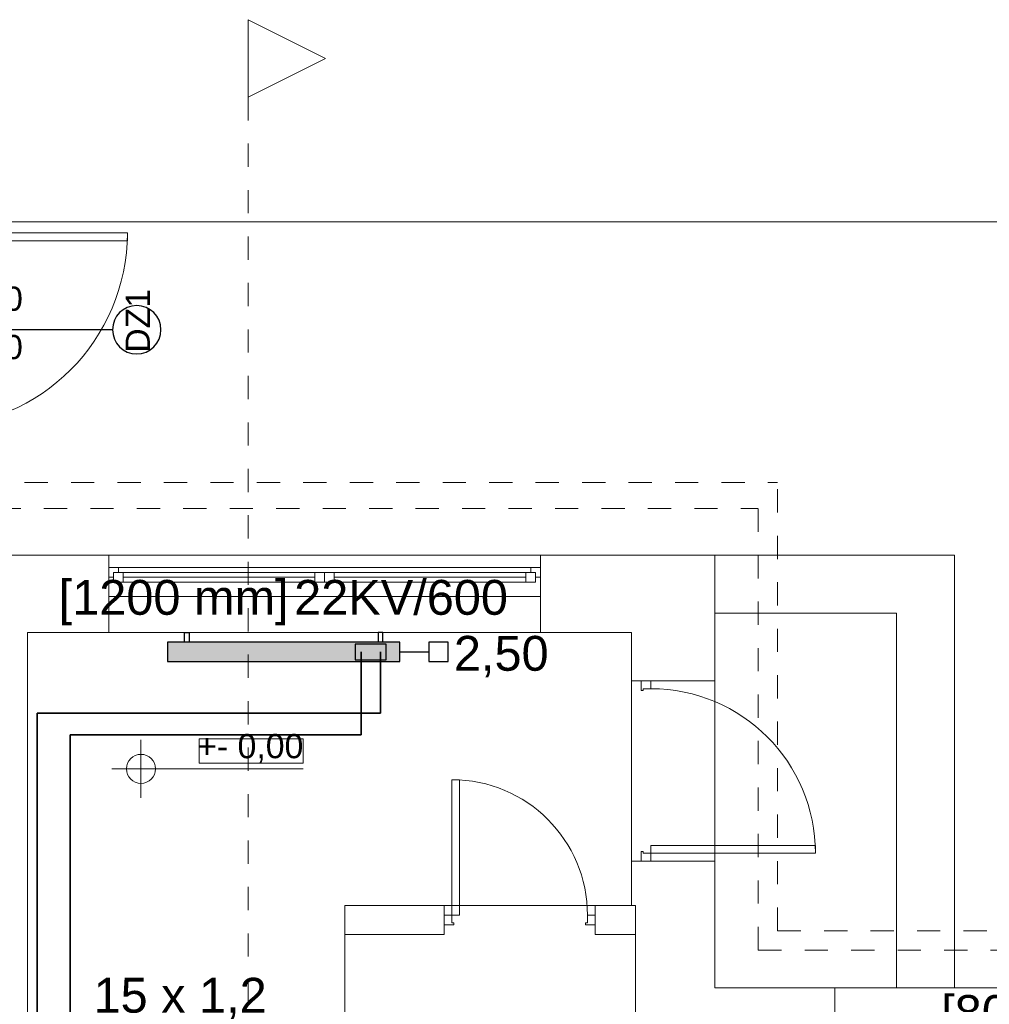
# Model space of a CAD drawing. Header units: millimetres. Extents: x 204754 to 495640, y -178579 to -98814.
# Tile 53 of 179: x 221557 to 226566, y -126580 to -121494. Entities that reach past the tile are written whole.
import ezdxf
from ezdxf.enums import TextEntityAlignment as Align
from ezdxf.lldxf.tags import DXFTag

# ---------------------------------------------------------------- set-up
doc = ezdxf.new("R2010")
doc.units = ezdxf.units.MM
doc.header["$MEASUREMENT"] = 0
doc.linetypes.add('Przerywana', pattern=[240, 120, -120])
doc.layers.get('0').update_dxf_attribs({"color": 252, "lineweight": 5})
for name, color, linetype, lineweight in [('840-G Znaczniki ogólne_Nr_pióra__3', 252, 'Continuous', 5), ('IS_Powrót', 5, 'DASH', 35), ('IS_Text_Armatury_Therm', 7, 'Continuous', 35), ('IS_Zasilanie', 1, 'SOLID', 35), ('Nowe_220-A Ściany_Nr_pióra__103', 252, 'Continuous', 5), ('Nowe_220-A Ściany_Nr_pióra__112', 252, 'Continuous', 5), ('Nowe_220-A Ściany_Nr_pióra__41', 252, 'Continuous', 5), ('Nowe_299-A Wymiary Opisy_Nr_pióra__29', 252, 'Continuous', 5), ('Nowe_299-A Wymiary Opisy_Nr_pióra__73', 252, 'Continuous', 5), ('Nowe_Drzwi ARCHICAD_Nr_pióra__63', 252, 'Continuous', 5), ('Nowe_Drzwi ARCHICAD_Nr_pióra__83', 252, 'Continuous', 5), ('Nowe_Nowe_220(1)-A Ściany zewnętrzne_Nr_pióra__103', 252, 'Continuous', 5), ('Nowe_Nowe_220(1)-A Ściany zewnętrzne_Nr_pióra__23', 252, 'Continuous', 5), ('Nowe_Nowe_220(1)-A Ściany zewnętrzne_Nr_pióra__57', 252, 'Continuous', 5), ('Nowe_Okna ARCHICADa_Nr_pióra__112', 252, 'Continuous', 5), ('Nowe_Okna ARCHICADa_Nr_pióra__23', 252, 'Continuous', 5), ('Nowe_Okna ARCHICADa_Nr_pióra__3', 252, 'Continuous', 5), ('Nowe_Znaczniki drzwi ARCHICADa', 252, 'Continuous', 5), ('Nowe_Znaczniki drzwi ARCHICADa_Nr_pióra__111', 252, 'Continuous', 5), ('Nowe_Znaczniki drzwi ARCHICADa_Nr_pióra__141', 252, 'Continuous', 5)]:
    doc.layers.add(name, color=color, linetype=linetype, lineweight=lineweight)
for name, color, linetype in [('IS_Armatura_podłączeniowa_grz._dolnozas.', 7, 'SOLID'), ('IS_Armatura_Therm', 7, 'SOLID'), ('IS_Grzejniki_Plan_rzut', 7, 'SOLID'), ('IS_Opisy_działek_Therm', 7, 'SOLID'), ('IS_Text_Odbiornikow_Therm', 7, 'Continuous')]:
    doc.layers.add(name, color=color, linetype=linetype)
doc.styles.add('GENERATED_STYLE_1', font='arial.ttf')
doc.styles.add('GENERATED_STYLE_4', font='arial.ttf')
tags = doc.linetypes.add('DASH', pattern=[15, 10, -5]).pattern_tags.tags
tags[6:7] = [DXFTag(74, 4), DXFTag(75, 0), DXFTag(340, '0'), DXFTag(46, 0.0), DXFTag(50, 0.0), DXFTag(44, 0.0), DXFTag(45, 0.0)]
tags[4:5] = [DXFTag(74, 4), DXFTag(75, 0), DXFTag(340, '0'), DXFTag(46, 0.0), DXFTag(50, 0.0), DXFTag(44, 0.0), DXFTag(45, 0.0)]
tags = doc.linetypes.add('SOLID', pattern=[10, 10, 0]).pattern_tags.tags
tags[6:7] = [DXFTag(74, 4), DXFTag(75, 0), DXFTag(340, '0'), DXFTag(46, 0.0), DXFTag(50, 0.0), DXFTag(44, 0.0), DXFTag(45, 0.0)]
tags[4:5] = [DXFTag(74, 4), DXFTag(75, 0), DXFTag(340, '0'), DXFTag(46, 0.0), DXFTag(50, 0.0), DXFTag(44, 0.0), DXFTag(45, 0.0)]

# ---------------------------------------------------------------- blocks, each defined once
blk = doc.blocks.new('D Marker 11_29')
at = {"layer": 'Nowe_Znaczniki drzwi ARCHICADa_Nr_pióra__111', "color": 7, "linetype": 'Continuous', "lineweight": 25}
blk.add_line((0, 923.3), (0, -173.6), dxfattribs=at)
at = {"layer": 'Nowe_Znaczniki drzwi ARCHICADa_Nr_pióra__141', "color": 7, "linetype": 'Continuous', "lineweight": 25}
for start, end in [(0, 180), (180, 0)]:
    blk.add_arc((0, 1048.3), 125, start, end, dxfattribs=at)
at = {"layer": 'Nowe_Znaczniki drzwi ARCHICADa_Nr_pióra__141', "color": 7, "lineweight": 25, "style": 'GENERATED_STYLE_1'}
for tag, rotation, p in [('AC_HeadDist', 90, (230.4, 209.9)), ('AC_MarkerText_1', 180, (161.7, 1196.6)), ('A', 90, (-19.6, 209.9))]:
    blk.add_attdef(tag, text='', height=125, rotation=rotation, dxfattribs=at).set_placement(p, align=Align.BOTTOM_LEFT)
blk = doc.blocks.new('podkład 20251118')
at = {"color": 252, "lineweight": 5}
for p, q in [((222737, -121493.5), (222737, -121893.5)), ((223137, -121693.5), (222737, -121493.5)), ((222737, -121893.5), (223137, -121693.5)), ((223022.2, -125208.5), (222483.9, -125208.5)), ((222483.9, -125208.5), (222483.9, -125333.5)), ((223022.2, -125333.5), (223022.2, -125208.5)), ((222483.9, -125333.5), (223022.2, -125333.5))]:
    blk.add_line(p, q, dxfattribs=at)
at = {"layer": '840-G Znaczniki ogólne_Nr_pióra__3', "color": 252, "linetype": 'Continuous', "lineweight": 5}
for p, q in [((222737, -121493.5), (222737, -121893.5)), ((223137, -121693.5), (222737, -121493.5)), ((222737, -121893.5), (223137, -121693.5))]:
    blk.add_line(p, q, dxfattribs=at)
at = {"layer": '840-G Znaczniki ogólne_Nr_pióra__3', "color": 252, "linetype": 'Przerywana', "lineweight": 5}
blk.add_line((222737, -121893.5), (222737, -143583.5), dxfattribs=at)
at = {"layer": 'Nowe_220-A Ściany_Nr_pióra__103', "color": 252, "linetype": 'Continuous', "lineweight": 5}
for p, q in [((224767.8, -124909.5), (224752.8, -124909.5)), ((224817.8, -124909.5), (224767.8, -124909.5)), ((224877.8, -124909.5), (224817.8, -124909.5)), ((224767.8, -125839.5), (224752.8, -125839.5)), ((224817.8, -125839.5), (224767.8, -125839.5)), ((224877.8, -125839.5), (224817.8, -125839.5))]:
    blk.add_line(p, q, dxfattribs=at)
at = {"layer": 'Nowe_220-A Ściany_Nr_pióra__112', "color": 252, "linetype": 'Continuous', "lineweight": 5}
for p, q in [((222017.5, -124373.7), (222017.5, -124323.7)), ((224247.5, -124373.7), (224247.5, -124323.7)), ((222017.5, -124473.7), (222017.5, -124373.7)), ((224247.5, -124473.7), (224247.5, -124373.7))]:
    blk.add_line(p, q, dxfattribs=at)
at = {"layer": 'Nowe_220-A Ściany_Nr_pióra__41', "color": 252, "linetype": 'Continuous', "lineweight": 5}
for p, q in [((223750, -126069.5), (223237.5, -126069.5)), ((223237.5, -126069.5), (223237.5, -126219.5)), ((223750, -126069.5), (223750, -126119.5)), ((224530, -126069.5), (224530, -126119.5)), ((224737.5, -126069.5), (224530, -126069.5)), ((224737.5, -126219.5), (224737.5, -126069.5)), ((223750, -126119.5), (223750, -126169.5)), ((224530, -126119.5), (224530, -126169.5)), ((223750, -126169.5), (223750, -126219.5)), ((224530, -126169.5), (224530, -126219.5)), ((223237.5, -126219.5), (223750, -126219.5)), ((224530, -126219.5), (224737.5, -126219.5))]:
    blk.add_line(p, q, dxfattribs=at)
at = {"layer": 'Nowe_299-A Wymiary Opisy_Nr_pióra__73', "color": 252, "linetype": 'Continuous', "lineweight": 5}
for p, q in [((222183.9, -125513.5), (222183.9, -125213.5)), ((222033.9, -125363.5), (222333.9, -125363.5)), ((222333.9, -125363.5), (223022.2, -125363.5))]:
    blk.add_line(p, q, dxfattribs=at)
blk.add_circle((222183.9, -125363.5), 75, dxfattribs=at)
at = {"layer": 'Nowe_Drzwi ARCHICAD_Nr_pióra__63', "color": 252, "linetype": 'Continuous', "lineweight": 5}
for p, q in [((221113.6, -122595.1), (222113.6, -122595.1)), ((222113.6, -122595.1), (222113.6, -122635.1)), ((222113.6, -122635.1), (221113.6, -122635.1))]:
    blk.add_line(p, q, dxfattribs=at)
at = {"layer": 'Nowe_Drzwi ARCHICAD_Nr_pióra__63', "color": 252, "linetype": 'Continuous', "lineweight": 5, "extrusion": (0, 0, -1)}
blk.add_ellipse((221113.6, -122595.1), major_axis=(707.1, 707.1), ratio=1, start_param=0.785398, end_param=2.356194, dxfattribs=at)
at = {"layer": 'Nowe_Drzwi ARCHICAD_Nr_pióra__83', "color": 252, "linetype": 'Continuous', "lineweight": 5}
for p, q in [((224817.8, -124909.5), (224767.8, -124909.5)), ((224767.8, -124909.5), (224767.8, -124949.5)), ((224817.8, -124909.5), (224767.8, -124909.5)), ((224817.8, -124949.5), (224817.8, -124909.5)), ((224767.8, -124949.5), (224767.8, -124959.5)), ((224767.8, -124959.5), (224777.8, -124959.5)), ((224777.8, -124949.5), (224817.8, -124949.5)), ((224777.8, -124959.5), (224777.8, -124949.5)), ((223790, -125419.5), (223830, -125419.5)), ((223790, -126119.5), (223790, -125419.5)), ((223830, -125419.5), (223830, -126119.5)), ((225667.8, -125759.5), (224817.8, -125759.5)), ((224817.8, -125759.5), (224817.8, -125799.5)), ((225667.8, -125799.5), (225667.8, -125759.5)), ((224777.8, -125789.5), (224767.8, -125789.5)), ((224767.8, -125789.5), (224767.8, -125799.5)), ((224767.8, -125799.5), (224767.8, -125839.5)), ((224777.8, -125799.5), (224777.8, -125789.5)), ((224817.8, -125799.5), (224777.8, -125799.5)), ((224817.8, -125839.5), (224817.8, -125799.5)), ((224817.8, -125799.5), (225667.8, -125799.5)), ((224767.8, -125839.5), (224817.8, -125839.5)), ((224817.8, -125839.5), (224767.8, -125839.5)), ((223750, -126169.5), (223750, -126119.5)), ((223750, -126119.5), (223790, -126119.5)), ((223750, -126119.5), (223750, -126169.5)), ((223790, -126119.5), (223790, -126159.5)), ((223830, -126119.5), (223790, -126119.5)), ((224490, -126159.5), (224490, -126119.5)), ((224490, -126119.5), (224530, -126119.5)), ((224530, -126119.5), (224530, -126169.5)), ((224530, -126119.5), (224530, -126169.5)), ((223790, -126169.5), (223750, -126169.5)), ((223790, -126159.5), (223800, -126159.5)), ((223800, -126169.5), (223790, -126169.5)), ((223800, -126159.5), (223800, -126169.5)), ((224480, -126169.5), (224480, -126159.5)), ((224480, -126159.5), (224490, -126159.5)), ((224490, -126169.5), (224480, -126169.5)), ((224530, -126169.5), (224490, -126169.5))]:
    blk.add_line(p, q, dxfattribs=at)
blk.add_ellipse((224817.8, -125799.5), major_axis=(-601, 601), ratio=1, start_param=3.926991, end_param=5.497787, dxfattribs=at)
at = {"layer": 'Nowe_Drzwi ARCHICAD_Nr_pióra__83', "color": 252, "linetype": 'Continuous', "lineweight": 5, "extrusion": (0, 0, -1)}
blk.add_ellipse((223790, -126119.5), major_axis=(495, 495), ratio=1, start_param=-0.785398, end_param=0.785398, dxfattribs=at)
at = {"layer": 'Nowe_Nowe_220(1)-A Ściany zewnętrzne_Nr_pióra__103', "color": 252, "linetype": 'Przerywana', "lineweight": 5}
for p, q in [((220862.5, -123884.5), (225472.5, -123884.5)), ((225472.5, -126199.5), (225472.5, -123884.5)), ((220962.5, -124018.1), (225372.5, -124018.1)), ((225372.5, -126299.5), (225372.5, -124018.1)), ((225472.5, -126199.5), (234107, -126199.5)), ((225372.5, -126299.5), (234007, -126299.5))]:
    blk.add_line(p, q, dxfattribs=at)
at = {"layer": 'Nowe_Nowe_220(1)-A Ściany zewnętrzne_Nr_pióra__23', "color": 252, "linetype": 'Continuous', "lineweight": 5}
for p, q in [((221127.5, -122536.9), (229197.5, -122536.9)), ((225147.5, -124259.5), (226386.4, -124259.5)), ((226386.4, -124259.5), (226386.4, -126495.4)), ((226086.4, -124559.5), (225147.5, -124559.5)), ((226086.4, -126495.4), (226086.4, -124559.5)), ((226386.4, -126495.4), (226079.2, -126495.4))]:
    blk.add_line(p, q, dxfattribs=at)
at = {"layer": 'Nowe_Nowe_220(1)-A Ściany zewnętrzne_Nr_pióra__57', "color": 252, "linetype": 'Continuous', "lineweight": 5}
for p, q in [((221147.5, -124259.5), (225147.5, -124259.5)), ((222017.5, -124259.5), (222017.5, -124659.5)), ((224247.5, -124259.5), (224247.5, -124659.5)), ((225147.5, -124259.5), (225147.5, -126495.4)), ((221597.5, -124659.5), (221597.5, -129989.5)), ((221597.5, -124659.5), (224717.5, -124659.5)), ((224717.5, -124659.5), (224717.5, -126069.5)), ((224717.5, -124909.5), (225147.5, -124909.5)), ((224717.5, -125839.5), (225147.5, -125839.5)), ((223237.5, -126069.5), (224737.5, -126069.5)), ((223237.5, -126069.5), (223237.5, -128619.5)), ((224737.5, -126069.5), (224737.5, -129989.5)), ((225147.5, -126495.4), (233807, -126495.4)), ((225767.6, -127139.5), (225767.6, -126495.4))]:
    blk.add_line(p, q, dxfattribs=at)
at = {"layer": 'Nowe_Okna ARCHICADa_Nr_pióra__112', "color": 252, "linetype": 'Continuous', "lineweight": 5}
for p, q in [((222017.5, -124373.7), (222017.5, -124323.7)), ((222017.5, -124373.7), (222017.5, -124323.7)), ((224247.5, -124373.7), (224247.5, -124323.7)), ((224247.5, -124373.7), (224247.5, -124323.7)), ((222017.5, -124473.7), (222017.5, -124373.7)), ((224247.5, -124473.7), (224247.5, -124373.7))]:
    blk.add_line(p, q, dxfattribs=at)
at = {"layer": 'Nowe_Okna ARCHICADa_Nr_pióra__23', "color": 252, "linetype": 'Continuous', "lineweight": 5}
for p, q in [((222067.5, -124323.7), (222017.5, -124323.7)), ((222042.5, -124373.7), (222042.5, -124348.7)), ((222042.5, -124348.7), (222067.5, -124348.7)), ((222092.5, -124348.7), (222042.5, -124348.7)), ((222042.5, -124348.7), (222042.5, -124398.7)), ((222067.5, -124348.7), (222067.5, -124323.7)), ((222092.5, -124398.7), (222092.5, -124348.7)), ((223082.5, -124348.7), (222092.5, -124348.7)), ((223132.5, -124348.7), (223082.5, -124348.7)), ((223082.5, -124348.7), (223082.5, -124398.7)), ((223132.5, -124398.7), (223132.5, -124348.7)), ((223182.5, -124348.7), (223132.5, -124348.7)), ((223132.5, -124348.7), (223132.5, -124398.7)), ((223182.5, -124398.7), (223182.5, -124348.7)), ((224172.5, -124348.7), (223182.5, -124348.7)), ((224222.5, -124348.7), (224172.5, -124348.7)), ((224172.5, -124348.7), (224172.5, -124398.7)), ((224247.5, -124323.7), (224197.5, -124323.7)), ((224197.5, -124323.7), (224197.5, -124348.7)), ((224197.5, -124348.7), (224222.5, -124348.7)), ((224222.5, -124348.7), (224222.5, -124373.7)), ((224222.5, -124398.7), (224222.5, -124348.7)), ((222017.5, -124373.7), (222042.5, -124373.7)), ((222042.5, -124398.7), (222092.5, -124398.7)), ((222092.5, -124373.7), (223082.5, -124373.7)), ((222092.5, -124398.7), (223082.5, -124398.7)), ((223082.5, -124398.7), (223132.5, -124398.7)), ((223132.5, -124398.7), (223182.5, -124398.7)), ((223182.5, -124373.7), (224172.5, -124373.7)), ((223182.5, -124398.7), (224172.5, -124398.7)), ((224172.5, -124398.7), (224222.5, -124398.7)), ((224222.5, -124373.7), (224247.5, -124373.7))]:
    blk.add_line(p, q, dxfattribs=at)
at = {"layer": 'Nowe_Okna ARCHICADa_Nr_pióra__3', "color": 252, "linetype": 'Continuous', "lineweight": 5}
for p, q in [((222017.5, -124323.7), (224247.5, -124323.7)), ((223132.5, -124323.7), (222067.5, -124323.7)), ((224197.5, -124323.7), (223132.5, -124323.7)), ((222092.5, -124398.7), (223082.5, -124398.7)), ((223182.5, -124398.7), (224172.5, -124398.7)), ((222017.5, -124473.7), (224247.5, -124473.7))]:
    blk.add_line(p, q, dxfattribs=at)
at = {"layer": 'Nowe_Znaczniki drzwi ARCHICADa', "color": 7, "linetype": 'Continuous', "lineweight": 25}
ref = blk.add_blockref('D Marker 11_29', (221113.6, -123095.1), dxfattribs=dict(at, rotation=270))
ref.add_attrib('A', '100', dxfattribs={"layer": 'Nowe_Znaczniki drzwi ARCHICADa_Nr_pióra__141', "color": 7, "lineweight": 25, "height": 125, "rotation": 360, "style": 'GENERATED_STYLE_1'}).set_placement((221282.7, -123034.7), align=Align.BOTTOM_LEFT)
ref.add_attrib('AC_HeadDist', '210', dxfattribs={"layer": 'Nowe_Znaczniki drzwi ARCHICADa_Nr_pióra__141', "color": 7, "lineweight": 25, "height": 125, "rotation": 360, "style": 'GENERATED_STYLE_1'}).set_placement((221282.7, -123284.7), align=Align.BOTTOM_LEFT)
ref.add_attrib('AC_MarkerText_1', 'DZ1', dxfattribs={"layer": 'Nowe_Znaczniki drzwi ARCHICADa_Nr_pióra__141', "color": 7, "lineweight": 25, "height": 125, "rotation": 90, "style": 'GENERATED_STYLE_1'}).set_placement((222267.3, -123214), align=Align.BOTTOM_LEFT)
at = {"layer": 'Nowe_299-A Wymiary Opisy_Nr_pióra__29', "color": 252, "lineweight": 5, "style": 'GENERATED_STYLE_4'}
blk.add_text('+- 0,00', height=125, dxfattribs=at).set_placement((222474.2, -125308.5))

msp = doc.modelspace()

# ---------------------------------------------------------------- hatches: boundary and pattern name
at = {"layer": 'IS_Grzejniki_Plan_rzut', "ltscale": 10}
msp.add_hatch(color=8, dxfattribs=at).paths.add_polyline_path([(223521, -124709.5), (222321, -124709.5), (222321, -124809.5), (223521, -124809.5)])

# ---------------------------------------------------------------- linework, layer by layer
at = {"layer": 'IS_Armatura_podłączeniowa_grz._dolnozas.', "ltscale": 10}
for p, q in [((223451, -124719.5), (223291, -124719.5)), ((223291, -124719.5), (223291, -124799.5)), ((223451, -124799.5), (223451, -124719.5)), ((223451, -124719.5), (223451, -124719.5)), ((223291, -124799.5), (223451, -124799.5))]:
    msp.add_line(p, q, dxfattribs=at)
at = {"layer": 'IS_Armatura_Therm', "ltscale": 10}
for p, q in [((223771, -124709.5), (223671, -124709.5)), ((223671, -124709.5), (223671, -124809.5)), ((223771, -124809.5), (223771, -124709.5)), ((223521, -124759.5), (223671, -124759.5)), ((223671, -124809.5), (223771, -124809.5))]:
    msp.add_line(p, q, dxfattribs=at)
at = {"layer": 'IS_Grzejniki_Plan_rzut', "ltscale": 10}
for p, q in [((222408.5, -124709.5), (222408.5, -124659.5)), ((222408.5, -124659.5), (222433.5, -124659.5)), ((222433.5, -124659.5), (222433.5, -124709.5)), ((223433.5, -124659.5), (223408.5, -124659.5)), ((223408.5, -124659.5), (223408.5, -124709.5)), ((223433.5, -124709.5), (223433.5, -124659.5)), ((223521, -124709.5), (222321, -124709.5)), ((222321, -124709.5), (222321, -124809.5)), ((223521, -124809.5), (223521, -124709.5)), ((223521, -124709.5), (223521, -124709.5)), ((222321, -124809.5), (223521, -124809.5))]:
    msp.add_line(p, q, dxfattribs=at)
at = {"layer": 'IS_Powrót', "ltscale": 10}
for p, q in [((223421, -125075.6), (223421, -124759.5)), ((221648.4, -127132), (221648.4, -125075.6)), ((221648.4, -125075.6), (223421, -125075.6))]:
    msp.add_line(p, q, dxfattribs=at)
at = {"layer": 'IS_Zasilanie', "ltscale": 10}
for p, q in [((223321, -125187.6), (223321, -124759.5)), ((221818.8, -127232), (221818.8, -125187.6)), ((221818.8, -125187.6), (223321, -125187.6))]:
    msp.add_line(p, q, dxfattribs=at)

# ---------------------------------------------------------------- block references
msp.add_blockref('podkład 20251118', (0, 0))

# ---------------------------------------------------------------- texts
at = {"layer": 'IS_Opisy_działek_Therm', "ltscale": 10, "insert": (221938.8, -126656.4), "char_height": 180, "attachment_point": 7}
msp.add_mtext('\\fArial|b0|i0;15 x 1,2', dxfattribs=at)
at = {"layer": 'IS_Text_Armatury_Therm', "linetype": 'SOLID', "ltscale": 10, "insert": (224289.6, -124890.1), "char_height": 180, "attachment_point": 9}
msp.add_mtext('\\fArial|b0|i0;2,50  ', dxfattribs=at)
at = {"layer": 'IS_Text_Odbiornikow_Therm', "linetype": 'SOLID', "ltscale": 10, "char_height": 180}
for s, insert, attachment_point in [('\\fArial|b0|i0;[1200 mm]', (222946.5, -124387.6), 3), ('\\fArial|b0|i0;22KV/600', (222975.1, -124387.6), 1), ('\\fArial|b0|i0;[800 mm]', (227365, -126532), 3)]:
    msp.add_mtext(s, dxfattribs=dict(at, insert=insert, attachment_point=attachment_point))

doc.saveas('drawing.dxf')
